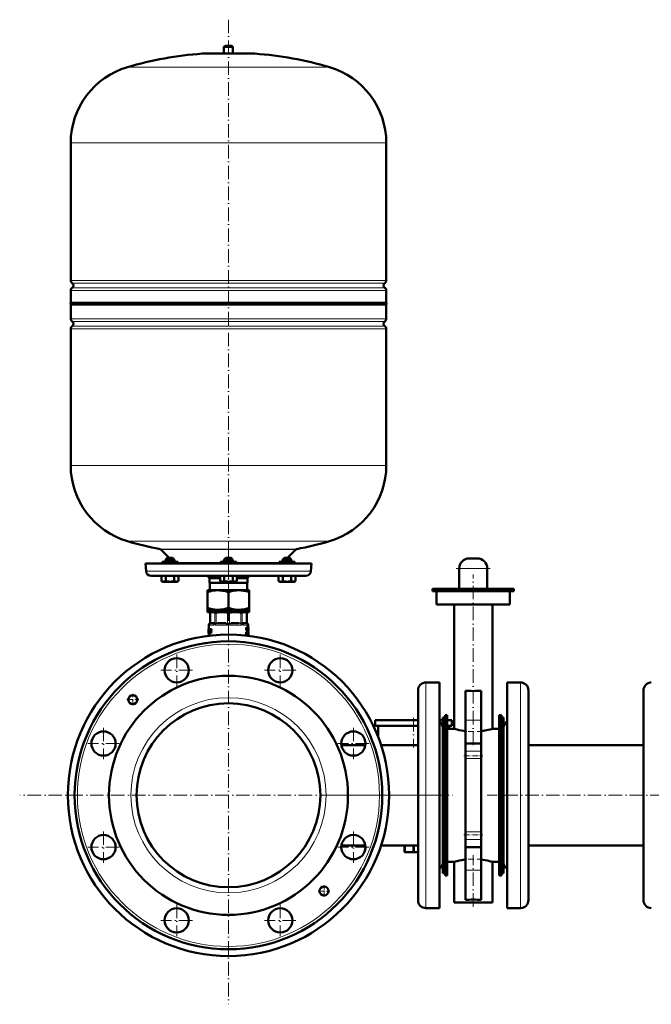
# Model space of a CAD drawing. Extents: x -2065 to 2446, y -1961 to 629.
# Tile 53 of 59: x 1008 to 1569, y -315 to 557. Entities that reach past the tile are written whole.
import ezdxf

# ---------------------------------------------------------------- set-up
doc = ezdxf.new("R2010")
doc.units = 0
doc.linetypes.add('DASHDOT', pattern=[18.5, 12, -3, 0.5, -3])

msp = doc.modelspace()

# ---------------------------------------------------------------- linework, layer by layer
at = {"color": 7, "linetype": 'DASHDOT', "lineweight": 18}
for p, q in [((1193.52, 557.3), (1193.52, 53.01)), ((1193.52, 91.86), (1193.52, 46.07)), ((1395.67, 70.79), (1425.67, 70.79)), ((1410.67, -85.89), (1410.67, 65.4)), ((1193.52, 55.04), (1193.52, -315.46)), ((1147.6, -5.37), (1147.6, -33.32)), ((1239.45, -5.37), (1239.45, -33.32)), ((1161.58, -19.35), (1133.63, -19.35)), ((1253.42, -19.35), (1225.47, -19.35)), ((1357.77, -61.51), (1357.77, -87.97)), ((1082.66, -70.31), (1082.66, -98.26)), ((1304.39, -70.31), (1304.39, -98.26)), ((1096.63, -84.29), (1068.68, -84.29)), ((1318.36, -84.29), (1290.41, -84.29)), ((1378.77, -130.21), (1008.27, -130.21)), ((1284.75, -130.21), (1392.67, -130.21)), ((1598.27, -130.21), (1423.07, -130.21)), ((1082.66, -162.16), (1082.66, -190.11)), ((1304.39, -162.16), (1304.39, -190.11)), ((1096.63, -176.13), (1068.68, -176.13)), ((1318.36, -176.13), (1290.41, -176.13)), ((1410.67, -229.02), (1410.67, -183.33)), ((1147.6, -227.1), (1147.6, -255.05)), ((1239.45, -227.1), (1239.45, -255.05)), ((1161.58, -241.08), (1133.63, -241.08)), ((1253.42, -241.08), (1225.47, -241.08))]:
    msp.add_line(p, q, dxfattribs=at)
at = {"color": 7, "lineweight": 50}
for p, q in [((1190.52, 534.24), (1189.52, 533.24)), ((1189.52, 533.24), (1193.52, 533.24)), ((1189.52, 533.24), (1189.52, 527.24)), ((1190.52, 534.24), (1193.52, 534.24)), ((1193.52, 534.24), (1196.52, 534.24)), ((1193.52, 533.24), (1197.52, 533.24)), ((1196.52, 534.24), (1197.52, 533.24)), ((1197.52, 533.24), (1197.52, 527.24)), ((1170.52, 527.24), (1216.52, 527.24)), ((1189.52, 527.24), (1170.52, 527.24)), ((1216.52, 527.24), (1197.52, 527.24)), ((1053.52, 326.12), (1053.52, 448.08)), ((1333.52, 326.12), (1333.52, 448.08)), ((1053.52, 306.44), (1053.52, 317.36)), ((1333.52, 306.44), (1333.52, 317.36)), ((1053.52, 306.44), (1193.52, 306.44)), ((1193.52, 306.44), (1292.52, 306.44)), ((1292.52, 306.44), (1333.52, 306.44)), ((1333.52, 304.74), (1053.52, 304.74)), ((1053.52, 304.74), (1053.52, 292.12)), ((1333.52, 292.12), (1333.52, 304.74)), ((1053.52, 283.36), (1053.52, 162.24)), ((1333.52, 162.24), (1333.52, 283.36)), ((1133.63, 87.63), (1141.02, 80.24)), ((1246.02, 80.24), (1253.41, 87.63)), ((1139.16, 80.24), (1137.56, 78.64)), ((1139.16, 80.24), (1137.56, 78.64)), ((1145.03, 78.64), (1137.56, 78.64)), ((1137.56, 76.74), (1137.56, 78.64)), ((1143.64, 80.24), (1139.16, 80.24)), ((1143.96, 80.24), (1143.64, 80.24)), ((1143.96, 80.24), (1145.56, 78.64)), ((1145.56, 78.64), (1145.03, 78.64)), ((1145.56, 76.74), (1145.56, 78.64)), ((1191.12, 80.24), (1189.52, 78.64)), ((1190.06, 78.64), (1189.52, 78.64)), ((1189.52, 76.74), (1189.52, 78.64)), ((1197.52, 78.64), (1190.06, 78.64)), ((1191.44, 80.24), (1191.12, 80.24)), ((1195.92, 80.24), (1191.44, 80.24)), ((1195.92, 80.24), (1197.52, 78.64)), ((1197.52, 76.74), (1197.52, 78.64)), ((1243.08, 80.24), (1241.48, 78.64)), ((1245.48, 78.64), (1241.48, 78.64)), ((1241.48, 76.74), (1241.48, 78.64)), ((1245.48, 80.24), (1243.08, 80.24)), ((1247.88, 80.24), (1245.48, 80.24)), ((1249.48, 78.64), (1245.48, 78.64)), ((1247.88, 80.24), (1249.48, 78.64)), ((1247.88, 80.24), (1249.48, 78.64)), ((1249.48, 76.74), (1249.48, 78.64)), ((1249.48, 76.74), (1249.48, 78.64)), ((1414.17, 79.79), (1407.17, 79.79)), ((1119.77, 75.24), (1193.52, 75.24)), ((1119.77, 75.24), (1120.37, 68.35)), ((1135.5, 76.74), (1134.56, 76.74)), ((1134.56, 76.74), (1134.56, 75.74)), ((1148.56, 76.74), (1135.5, 76.74)), ((1148.56, 76.74), (1148.56, 75.74)), ((1193.52, 76.74), (1186.52, 76.74)), ((1186.52, 76.74), (1186.52, 75.74)), ((1200.52, 76.74), (1193.52, 76.74)), ((1193.52, 75.24), (1267.28, 75.24)), ((1200.52, 76.74), (1200.52, 75.74)), ((1251.55, 76.74), (1238.48, 76.74)), ((1238.48, 76.74), (1238.48, 75.74)), ((1252.48, 76.74), (1251.55, 76.74)), ((1252.48, 76.74), (1252.48, 75.74)), ((1252.48, 75.74), (1252.48, 76.74)), ((1266.67, 68.35), (1267.28, 75.24)), ((1398.17, 52.79), (1398.17, 70.79)), ((1423.17, 52.79), (1423.17, 70.79)), ((1124.86, 64.24), (1193.52, 64.24)), ((1134.06, 64.24), (1134.06, 59.7)), ((1137.81, 64.24), (1137.81, 59.7)), ((1145.32, 64.24), (1145.32, 59.7)), ((1149.07, 64.24), (1149.07, 59.71)), ((1149.07, 64.24), (1149.07, 59.71)), ((1176.77, 62.24), (1186.01, 62.24)), ((1176.77, 58.24), (1176.77, 62.24)), ((1186.01, 64.24), (1186.01, 59.71)), ((1189.77, 64.24), (1189.77, 59.7)), ((1193.52, 64.24), (1262.19, 64.24)), ((1197.27, 64.24), (1197.27, 59.7)), ((1201.02, 64.24), (1201.02, 59.7)), ((1201.02, 62.24), (1210.27, 62.24)), ((1210.27, 62.24), (1210.27, 58.24)), ((1237.97, 64.24), (1237.97, 59.71)), ((1241.72, 64.24), (1241.72, 59.71)), ((1249.23, 64.24), (1249.23, 59.7)), ((1252.98, 64.24), (1252.98, 59.7)), ((1252.99, 64.24), (1252.99, 59.7)), ((1135.39, 58.94), (1134.06, 59.7)), ((1135.39, 58.94), (1146.91, 58.94)), ((1146.91, 58.94), (1147.74, 58.94)), ((1147.74, 58.94), (1149.07, 59.71)), ((1176.77, 58.24), (1210.27, 58.24)), ((1176.77, 58.24), (1176.9, 58.02)), ((1176.9, 58.02), (1210.15, 58.02)), ((1176.9, 58.02), (1176.9, 51.54)), ((1187.35, 58.94), (1186.02, 59.71)), ((1187.35, 58.94), (1188.18, 58.94)), ((1188.18, 58.94), (1199.7, 58.94)), ((1199.7, 58.94), (1201.02, 59.7)), ((1210.15, 58.02), (1210.27, 58.24)), ((1210.15, 51.54), (1210.15, 58.02)), ((1239.31, 58.94), (1237.97, 59.71)), ((1239.31, 58.94), (1239.52, 58.94)), ((1239.52, 58.94), (1245.48, 58.94)), ((1245.48, 58.94), (1251.66, 58.94)), ((1251.66, 58.94), (1252.98, 59.7)), ((1374.67, 52.79), (1410.67, 52.79)), ((1374.67, 50.79), (1374.67, 52.79)), ((1410.67, 52.79), (1446.67, 52.79)), ((1446.67, 50.79), (1446.67, 52.79)), ((1175.02, 51.54), (1175.02, 49.89)), ((1175.02, 51.54), (1184.27, 51.54)), ((1175.02, 35.89), (1175.02, 49.89)), ((1184.27, 51.54), (1193.52, 51.54)), ((1193.52, 51.54), (1202.77, 51.54)), ((1193.52, 35.89), (1193.52, 49.89)), ((1202.77, 51.54), (1212.02, 51.54)), ((1212.02, 49.89), (1212.02, 51.54)), ((1212.02, 49.89), (1212.02, 35.89)), ((1410.67, 50.79), (1374.67, 50.79)), ((1378.17, 38.79), (1378.17, 50.79)), ((1446.67, 50.79), (1410.67, 50.79)), ((1443.17, 38.79), (1443.17, 50.79)), ((1175.02, 35.89), (1175.02, 34.24)), ((1212.02, 34.24), (1212.02, 35.89)), ((1410.67, 38.79), (1378.17, 38.79)), ((1393.67, -71.21), (1393.67, 38.79)), ((1443.17, 38.79), (1410.67, 38.79)), ((1427.67, -71.21), (1427.67, 38.79)), ((1175.02, 34.24), (1184.27, 34.24)), ((1175.02, 34.24), (1175.02, 32.24)), ((1175.02, 32.24), (1193.52, 32.24)), ((1178.22, 32.24), (1177.13, 31.61)), ((1177.28, 31.68), (1177.13, 31.61)), ((1177.13, 22.38), (1177.13, 31.61)), ((1184.27, 34.24), (1193.52, 34.24)), ((1193.52, 34.24), (1202.77, 34.24)), ((1193.52, 32.24), (1212.02, 32.24)), ((1202.77, 34.24), (1212.02, 34.24)), ((1208.82, 32.24), (1209.92, 31.61)), ((1209.92, 31.61), (1209.77, 31.68)), ((1209.92, 22.38), (1209.92, 31.61)), ((1212.02, 34.24), (1212.02, 32.24)), ((1176.02, 20.79), (1176.02, 17.08)), ((1180.72, 22.24), (1177.68, 22.24)), ((1191.26, 22.24), (1183.92, 22.24)), ((1203.12, 22.24), (1195.79, 22.24)), ((1209.36, 22.24), (1206.32, 22.24)), ((1209.64, 18.63), (1209.31, 18.63)), ((1209.31, 16.05), (1209.31, 18.63)), ((1209.64, 18.63), (1209.97, 18.63)), ((1209.64, 16.05), (1209.64, 18.63)), ((1209.84, 18.15), (1209.85, 18.15)), ((1209.88, 17.79), (1209.85, 17.79)), ((1209.85, 17.48), (1209.85, 16.05)), ((1210.03, 18.17), (1210.08, 18.63)), ((1210.4, 18.63), (1210.08, 18.63)), ((1210.4, 18.63), (1210.63, 18.63)), ((1210.47, 17.59), (1210.43, 17.59)), ((1210.47, 18.15), (1210.48, 18.15)), ((1210.47, 16.05), (1210.47, 17.59)), ((1210.63, 18.63), (1210.63, 16.05)), ((1210.63, 18.4), (1210.65, 18.63)), ((1210.65, 18.63), (1210.96, 18.63)), ((1210.96, 18.63), (1211.08, 18.63)), ((1210.96, 17.07), (1211.01, 17.94)), ((1211.03, 17.94), (1211.01, 17.94)), ((1211.02, 20.79), (1211.02, 18.63)), ((1211.02, 18.17), (1211.02, 18.17)), ((1211.03, 17.94), (1211.07, 17.07)), ((1211.25, 18.63), (1211.08, 18.63)), ((1211.25, 18.63), (1211.31, 18.63)), ((1211.25, 16.05), (1211.25, 18.63)), ((1211.29, 16.52), (1211.29, 18.16)), ((1211.29, 18.16), (1211.31, 18.16)), ((1211.32, 17.95), (1211.29, 17.95)), ((1211.31, 18.63), (1211.32, 18.49)), ((1211.32, 18.49), (1211.32, 17.42)), ((1211.32, 17.95), (1211.32, 17.42)), ((1175.72, 17.08), (1175.73, 17.08)), ((1175.72, 17.08), (1175.72, 13.75)), ((1175.74, 13.84), (1175.72, 13.84)), ((1175.72, 13.75), (1175.72, 13.84)), ((1175.72, 13.62), (1175.72, 13.75)), ((1175.76, 13.62), (1175.72, 13.62)), ((1175.82, 17.08), (1175.73, 17.08)), ((1175.74, 16.75), (1175.73, 17.08)), ((1175.79, 16.75), (1175.74, 16.75)), ((1175.76, 13.62), (1175.82, 13.62)), ((1175.82, 17.08), (1176.36, 17.08)), ((1175.92, 13.62), (1175.82, 13.62)), ((1175.88, 13.84), (1175.85, 13.84)), ((1175.89, 14.1), (1175.88, 13.96)), ((1176.19, 16.18), (1175.92, 16.18)), ((1175.92, 14.31), (1176.05, 14.31)), ((1175.92, 13.62), (1176.17, 13.62)), ((1175.96, 16.39), (1176.15, 16.39)), ((1176.02, 13.62), (1176.02, 11.21)), ((1176.09, 14.38), (1176.05, 14.31)), ((1176.19, 16.16), (1176.11, 14.54)), ((1176.15, 16.39), (1176.19, 16.33)), ((1176.17, 13.62), (1176.24, 13.68)), ((1176.48, 13.62), (1176.17, 13.62)), ((1176.55, 13.68), (1176.24, 13.68)), ((1176.62, 13.83), (1176.31, 13.83)), ((1176.67, 17.08), (1176.36, 17.08)), ((1176.43, 17.03), (1176.36, 17.08)), ((1176.61, 14.05), (1176.36, 14.05)), ((1176.61, 14.32), (1176.39, 14.32)), ((1176.74, 17.03), (1176.43, 17.03)), ((1176.48, 13.62), (1176.55, 13.68)), ((1176.8, 16.88), (1176.49, 16.88)), ((1176.79, 16.66), (1176.52, 16.66)), ((1176.75, 16.39), (1176.52, 16.39)), ((1176.62, 13.83), (1176.63, 13.87)), ((1176.74, 17.03), (1176.67, 17.08)), ((1176.7, 13.68), (1176.78, 13.62)), ((1176.78, 13.62), (1177.83, 13.62)), ((1177.01, 14.54), (1177.05, 15.01)), ((1177.33, 14.54), (1177.01, 14.54)), ((1177.34, 14.38), (1177.02, 14.38)), ((1177.07, 14.31), (1177.02, 14.38)), ((1177.04, 17.08), (1178.07, 17.08)), ((1177.04, 15.01), (1177.13, 16.16)), ((1177.07, 14.31), (1177.84, 14.31)), ((1177.46, 16.16), (1177.13, 16.16)), ((1177.16, 15.48), (1177.15, 15.34)), ((1177.5, 16.33), (1177.17, 16.33)), ((1177.24, 16.39), (1178.06, 16.39)), ((1177.25, 15.01), (1177.94, 15.01)), ((1177.26, 15.7), (1177.96, 15.7)), ((1177.33, 14.54), (1177.37, 15.01)), ((1177.4, 14.31), (1177.34, 14.38)), ((1177.42, 15.7), (1177.46, 16.16)), ((1177.5, 16.33), (1177.57, 16.39)), ((1178.17, 13.62), (1177.83, 13.62)), ((1178.18, 14.31), (1177.84, 14.31)), ((1177.93, 13.84), (1177.94, 13.98)), ((1178.27, 13.84), (1177.93, 13.84)), ((1178.29, 15.01), (1177.94, 15.01)), ((1178.28, 13.98), (1177.94, 13.98)), ((1178.3, 15.7), (1177.96, 15.7)), ((1178.04, 15.22), (1178.06, 15.36)), ((1178.39, 15.22), (1178.04, 15.22)), ((1178.41, 16.39), (1178.06, 16.39)), ((1178.4, 15.36), (1178.06, 15.36)), ((1178.42, 17.08), (1178.07, 17.08)), ((1178.16, 16.61), (1178.18, 16.75)), ((1178.51, 16.61), (1178.16, 16.61)), ((1178.53, 16.75), (1178.18, 16.75)), ((1178.27, 13.84), (1178.28, 13.98)), ((1178.39, 15.22), (1178.4, 15.36)), ((1178.51, 16.61), (1178.53, 16.75)), ((1209.64, 16.05), (1209.31, 16.05)), ((1209.64, 14.64), (1209.31, 14.64)), ((1209.31, 12.06), (1209.31, 14.64)), ((1209.64, 12.06), (1209.31, 12.06)), ((1209.64, 16.05), (1209.85, 16.05)), ((1209.64, 14.64), (1210, 14.64)), ((1209.64, 12.06), (1209.64, 14.64)), ((1209.64, 12.06), (1209.87, 12.06)), ((1210.1, 16.05), (1209.85, 16.05)), ((1209.87, 13.48), (1209.87, 14.21)), ((1209.87, 14.21), (1209.97, 14.21)), ((1210.12, 13.87), (1209.87, 13.87)), ((1210.07, 13.59), (1209.87, 13.59)), ((1209.87, 13.48), (1209.97, 13.48)), ((1209.87, 13.05), (1209.87, 12.06)), ((1209.87, 13.05), (1209.93, 13.05)), ((1209.97, 13.03), (1209.87, 13.03)), ((1210, 12.97), (1209.87, 12.97)), ((1210.03, 12.86), (1209.87, 12.86)), ((1209.88, 12.06), (1209.87, 12.11)), ((1210.2, 12.06), (1209.88, 12.06)), ((1210.06, 12.73), (1210.03, 12.86)), ((1210.2, 12.06), (1210.06, 12.73)), ((1210.1, 16.05), (1210.26, 16.05)), ((1210.13, 13.23), (1210.13, 13.22)), ((1210.23, 17.1), (1210.16, 17.1)), ((1210.19, 16.73), (1210.19, 16.73)), ((1210.2, 13.07), (1210.23, 12.95)), ((1210.2, 12.06), (1210.41, 12.06)), ((1210.23, 12.95), (1210.26, 12.83)), ((1210.47, 16.05), (1210.26, 16.05)), ((1210.69, 14.64), (1210.38, 14.64)), ((1210.38, 13.15), (1210.38, 14.64)), ((1210.69, 13.15), (1210.38, 13.15)), ((1210.47, 16.05), (1210.63, 16.05)), ((1210.63, 16.05), (1210.75, 16.05)), ((1210.93, 12.02), (1210.63, 12.02)), ((1210.69, 14.64), (1210.83, 14.64)), ((1210.69, 13.15), (1210.69, 14.64)), ((1210.75, 16.05), (1210.9, 16.05)), ((1211.03, 14.64), (1210.83, 14.64)), ((1210.83, 14.64), (1210.83, 13.14)), ((1211.03, 13.12), (1210.83, 13.12)), ((1210.93, 16.62), (1210.89, 16.05)), ((1210.89, 16.05), (1211.12, 16.05)), ((1210.93, 16.62), (1211.1, 16.62)), ((1210.96, 17.07), (1211.07, 17.07)), ((1211.29, 14.65), (1210.99, 14.65)), ((1210.99, 14.64), (1210.99, 14.65)), ((1211.3, 12.02), (1210.99, 12.02)), ((1211.27, 12.05), (1211, 12.05)), ((1211.31, 14.69), (1211.01, 14.69)), ((1211.02, 16.05), (1211.02, 14.69)), ((1211.23, 14.69), (1211.02, 14.69)), ((1211.02, 12.02), (1211.02, 11.21)), ((1211.03, 14.64), (1211.12, 14.64)), ((1211.03, 13.12), (1211.03, 14.64)), ((1211.24, 12.16), (1211.05, 12.16)), ((1211.12, 16.05), (1211.1, 16.62)), ((1211.24, 12.74), (1211.11, 12.74)), ((1211.12, 16.05), (1211.2, 16.05)), ((1211.12, 14.64), (1211.12, 13.18)), ((1211.27, 14.51), (1211.12, 14.51)), ((1211.25, 14.27), (1211.12, 14.27)), ((1211.24, 13.92), (1211.12, 13.92)), ((1211.25, 13.48), (1211.12, 13.48)), ((1211.29, 13.17), (1211.12, 13.17)), ((1211.3, 13.08), (1211.12, 13.08)), ((1211.31, 12.98), (1211.12, 12.98)), ((1211.31, 12.87), (1211.12, 12.87)), ((1211.25, 16.05), (1211.2, 16.05)), ((1211.24, 12.16), (1211.24, 12.74)), ((1211.31, 12.74), (1211.24, 12.74)), ((1211.25, 16.05), (1211.31, 16.05)), ((1211.31, 12.63), (1211.25, 12.63)), ((1211.31, 12.55), (1211.27, 12.55)), ((1211.3, 12.5), (1211.28, 12.5)), ((1211.32, 17.37), (1211.29, 17.37)), ((1211.32, 16.75), (1211.29, 16.75)), ((1211.29, 16.52), (1211.31, 16.52)), ((1211.3, 14.21), (1211.29, 14.16)), ((1211.29, 14.16), (1211.29, 14.08)), ((1211.32, 14.13), (1211.29, 14.13)), ((1211.29, 14.08), (1211.29, 13.97)), ((1211.32, 14.05), (1211.29, 14.05)), ((1211.29, 13.97), (1211.29, 13.85)), ((1211.3, 13.92), (1211.29, 13.92)), ((1211.29, 13.85), (1211.3, 13.76)), ((1211.29, 13.76), (1211.3, 13.67)), ((1211.3, 13.08), (1211.29, 13.17)), ((1211.31, 12.06), (1211.29, 12.02)), ((1211.31, 14.22), (1211.3, 14.22)), ((1211.32, 14.19), (1211.3, 14.19)), ((1211.3, 13.92), (1211.3, 14.05)), ((1211.3, 13.69), (1211.3, 13.92)), ((1211.3, 13.67), (1211.31, 13.58)), ((1211.31, 12.98), (1211.3, 13.08)), ((1211.3, 12.5), (1211.31, 12.55)), ((1211.32, 14.19), (1211.31, 14.22)), ((1211.31, 13.58), (1211.32, 13.44)), ((1211.31, 12.87), (1211.31, 12.98)), ((1211.31, 12.74), (1211.31, 12.87)), ((1211.31, 12.63), (1211.31, 12.74)), ((1211.31, 12.55), (1211.31, 12.63)), ((1211.32, 17.42), (1211.32, 17.37)), ((1211.32, 17.37), (1211.32, 17.3)), ((1211.32, 17.3), (1211.32, 16.75)), ((1211.32, 17.3), (1211.32, 16.23)), ((1211.32, 14.67), (1211.32, 14.59)), ((1211.32, 14.59), (1211.32, 14.05)), ((1211.32, 14.13), (1211.32, 14.19)), ((1211.32, 14.05), (1211.32, 14.13)), ((1211.32, 13.44), (1211.32, 13.27)), ((1211.32, 13.27), (1211.32, 13.06)), ((1211.32, 13.06), (1211.32, 12.79)), ((1211.32, 12.79), (1211.32, 12.43)), ((1211.32, 12.43), (1211.32, 12.19)), ((1380.67, -30.21), (1368.67, -30.21)), ((1380.67, -30.21), (1380.67, -217.97)), ((1440.67, -178.15), (1440.67, -30.21)), ((1440.67, -30.21), (1452.67, -30.21)), ((1361.67, -37.21), (1361.67, -211.83)), ((1403.67, -37.5), (1403.67, -63.74)), ((1417.67, -37.5), (1417.67, -63.74)), ((1459.67, -174.8), (1459.67, -37.21)), ((1561.67, -37.21), (1561.67, -85.63)), ((1385.67, -59.21), (1387.67, -59.21)), ((1385.67, -201.21), (1385.67, -59.21)), ((1387.67, -201.21), (1387.67, -59.21)), ((1433.67, -59.21), (1435.67, -59.21)), ((1433.67, -201.21), (1433.67, -59.21)), ((1435.67, -201.21), (1435.67, -59.21)), ((1323.77, -63.71), (1357.77, -63.71)), ((1323.77, -63.71), (1323.77, -68.71)), ((1323.77, -68.71), (1357.77, -68.71)), ((1326.27, -68.71), (1326.27, -78.41)), ((1357.77, -63.71), (1361.67, -63.71)), ((1357.77, -68.71), (1361.67, -68.71)), ((1380.7, -63.71), (1383.67, -63.71)), ((1383.38, -68.71), (1383.67, -68.71)), ((1383.67, -163.29), (1383.67, -61.21)), ((1383.67, -61.21), (1385.67, -61.21)), ((1387.67, -63.71), (1391.77, -63.71)), ((1387.67, -68.71), (1391.77, -68.71)), ((1389.27, -68.71), (1389.27, -71.21)), ((1391.77, -63.71), (1391.77, -68.71)), ((1403.67, -63.74), (1403.67, -84.37)), ((1417.67, -63.74), (1417.67, -84.37)), ((1435.67, -61.21), (1435.67, -97.13)), ((1437.67, -61.21), (1435.67, -61.21)), ((1437.67, -61.21), (1437.67, -97.13)), ((1387.67, -189.21), (1387.67, -71.21)), ((1393.67, -71.21), (1387.67, -71.21)), ((1433.67, -71.21), (1427.67, -71.21)), ((1437.67, -158.74), (1437.67, -70.71)), ((1315.04, -85.76), (1293.74, -85.76)), ((1361.67, -85.76), (1328.91, -85.76)), ((1417.67, -84.37), (1403.67, -84.37)), ((1403.67, -91.07), (1403.67, -84.37)), ((1417.67, -91.07), (1417.67, -84.37)), ((1459.67, -85.76), (1561.67, -85.76)), ((1561.67, -85.63), (1561.67, -223.21)), ((1403.67, -97.72), (1403.67, -91.07)), ((1417.67, -97.72), (1417.67, -91.07)), ((1403.67, -162.7), (1403.67, -97.72)), ((1417.67, -162.7), (1417.67, -97.72)), ((1435.67, -97.13), (1435.67, -199.21)), ((1437.67, -97.13), (1437.67, -199.21)), ((1383.67, -199.21), (1383.67, -163.29)), ((1403.67, -169.36), (1403.67, -162.7)), ((1417.67, -169.36), (1417.67, -162.7)), ((1437.67, -189.71), (1437.67, -158.74)), ((1403.67, -176.05), (1403.67, -169.36)), ((1417.67, -176.05), (1417.67, -169.36)), ((1315.04, -174.66), (1293.74, -174.66)), ((1361.67, -174.66), (1328.91, -174.66)), ((1349.77, -174.66), (1349.77, -179.71)), ((1349.77, -179.71), (1350.02, -179.71)), ((1349.77, -180.71), (1349.77, -179.71)), ((1349.77, -180.71), (1351.23, -180.71)), ((1350.02, -174.66), (1350.02, -179.71)), ((1356.32, -180.71), (1351.23, -180.71)), ((1356.32, -180.71), (1359.23, -180.71)), ((1357.53, -174.66), (1357.53, -179.71)), ((1357.53, -179.71), (1358.02, -179.71)), ((1358.02, -174.66), (1358.02, -179.71)), ((1361.67, -180.71), (1359.23, -180.71)), ((1417.67, -176.05), (1403.67, -176.05)), ((1403.67, -176.05), (1403.67, -196.68)), ((1417.67, -176.05), (1417.67, -196.68)), ((1440.67, -230.21), (1440.67, -178.15)), ((1459.67, -174.66), (1561.67, -174.66)), ((1459.67, -223.21), (1459.67, -174.8)), ((1387.67, -189.21), (1393.67, -189.21)), ((1393.67, -225.21), (1393.67, -189.21)), ((1427.67, -189.21), (1433.67, -189.21)), ((1427.67, -225.21), (1427.67, -189.21)), ((1383.67, -199.21), (1385.67, -199.21)), ((1403.67, -196.68), (1403.67, -222.93)), ((1417.67, -196.68), (1417.67, -222.93)), ((1437.67, -199.21), (1435.67, -199.21)), ((1385.67, -201.21), (1387.67, -201.21)), ((1433.67, -201.21), (1435.67, -201.21)), ((1361.67, -211.83), (1361.67, -223.21)), ((1380.67, -217.97), (1380.67, -230.21)), ((1410.67, -225.21), (1393.67, -225.21)), ((1427.67, -225.21), (1410.67, -225.21)), ((1380.67, -230.21), (1368.67, -230.21)), ((1440.67, -230.21), (1452.67, -230.21))]:
    msp.add_line(p, q, dxfattribs=at)
at = {"color": 7, "linetype": 'DASHDOT', "lineweight": 18, "ltscale": 0.210416}
msp.add_line((1193.52, 534.94), (1193.52, 526.52), dxfattribs=at)
at = {"color": 7, "lineweight": 18}
for p, q in [((1193.52, 527.22), (1170.16, 527.22)), ((1216.89, 527.22), (1193.52, 527.22)), ((1193.52, 515.28), (1103.92, 515.28)), ((1283.12, 515.28), (1193.52, 515.28)), ((1193.52, 448.08), (1053.52, 448.08)), ((1333.52, 448.08), (1193.52, 448.08)), ((1053.52, 326.12), (1193.52, 326.12)), ((1193.52, 323.84), (1054.77, 323.84)), ((1193.52, 326.12), (1333.52, 326.12)), ((1332.28, 323.84), (1193.52, 323.84)), ((1193.52, 317.36), (1053.52, 317.36)), ((1054.77, 319.63), (1193.52, 319.63)), ((1193.52, 319.63), (1332.28, 319.63)), ((1333.52, 317.36), (1193.52, 317.36)), ((1053.52, 292.12), (1333.52, 292.12)), ((1054.77, 289.84), (1332.28, 289.84)), ((1333.52, 283.36), (1053.52, 283.36)), ((1054.77, 285.63), (1332.28, 285.63)), ((1053.52, 162.24), (1333.52, 162.24)), ((1103.92, 95.04), (1193.52, 95.04)), ((1132.86, 88.04), (1193.52, 88.04)), ((1133.63, 87.63), (1253.41, 87.63)), ((1193.52, 95.04), (1283.12, 95.04)), ((1193.52, 88.04), (1254.19, 88.04)), ((1135.5, 75.74), (1134.56, 75.74)), ((1148.56, 75.74), (1135.5, 75.74)), ((1148.56, 76.03), (1186.52, 76.03)), ((1193.52, 75.74), (1186.52, 75.74)), ((1200.52, 75.74), (1193.52, 75.74)), ((1200.52, 76.03), (1238.48, 76.03)), ((1251.55, 75.74), (1238.48, 75.74)), ((1252.48, 75.74), (1251.55, 75.74)), ((1423.17, 70.79), (1398.17, 70.79)), ((1120.37, 68.35), (1193.52, 68.35)), ((1193.52, 68.35), (1266.67, 68.35)), ((1177.28, 31.68), (1177.28, 22.4)), ((1181.5, 22.4), (1181.5, 31.68)), ((1182.58, 31.68), (1182.58, 22.4)), ((1192.76, 22.4), (1192.76, 31.68)), ((1194.29, 31.68), (1194.29, 22.4)), ((1204.47, 22.4), (1204.47, 31.68)), ((1205.55, 31.68), (1205.55, 22.4)), ((1209.77, 22.4), (1209.77, 31.68)), ((1176.04, 20.76), (1176.02, 20.79)), ((1176.1, 20.74), (1180.02, 20.74)), ((1177.13, 22.2), (1177, 22.2)), ((1177.13, 22.38), (1177.26, 22.39)), ((1177.15, 22.2), (1177.13, 22.2)), ((1177.41, 22.23), (1177.15, 22.2)), ((1177.26, 22.39), (1177.28, 22.4)), ((1177.28, 22.4), (1177.57, 22.43)), ((1177.87, 22.44), (1180.91, 22.44)), ((1181.67, 20.76), (1180.65, 20.76)), ((1181.36, 22.2), (1181.04, 22.23)), ((1181.2, 22.43), (1181.5, 22.4)), ((1181.38, 22.2), (1181.36, 22.2)), ((1181.5, 22.4), (1181.52, 22.39)), ((1182.39, 20.74), (1191.85, 20.74)), ((1182.53, 22.2), (1182.47, 22.2)), ((1182.53, 22.39), (1182.58, 22.4)), ((1183.23, 22.23), (1182.53, 22.2)), ((1182.58, 22.4), (1183.29, 22.43)), ((1184, 22.44), (1191.33, 22.44)), ((1192.69, 22.2), (1191.97, 22.23)), ((1192.05, 22.43), (1192.76, 22.4)), ((1192.75, 22.2), (1192.69, 22.2)), ((1192.76, 22.4), (1192.81, 22.39)), ((1194.24, 22.39), (1194.29, 22.4)), ((1194.29, 22.4), (1195, 22.43)), ((1194.35, 22.2), (1194.29, 22.2)), ((1195.07, 22.23), (1194.35, 22.2)), ((1195.2, 20.74), (1204.66, 20.74)), ((1195.71, 22.44), (1203.04, 22.44)), ((1203.76, 22.43), (1204.47, 22.4)), ((1204.52, 22.2), (1203.82, 22.23)), ((1204.47, 22.4), (1204.52, 22.39)), ((1204.57, 22.2), (1204.52, 22.2)), ((1206.4, 20.76), (1205.38, 20.76)), ((1205.53, 22.39), (1205.55, 22.4)), ((1205.55, 22.4), (1205.84, 22.43)), ((1205.69, 22.2), (1205.66, 22.2)), ((1206.01, 22.23), (1205.69, 22.2)), ((1206.14, 22.44), (1209.18, 22.44)), ((1207.02, 20.74), (1210.94, 20.74)), ((1209.47, 22.43), (1209.77, 22.4)), ((1209.9, 22.2), (1209.63, 22.23)), ((1209.77, 22.4), (1209.79, 22.39)), ((1209.79, 22.39), (1209.92, 22.38)), ((1209.92, 22.2), (1209.9, 22.2)), ((1210.05, 22.2), (1209.92, 22.2)), ((1211.02, 20.79), (1211.01, 20.76)), ((1210.06, 12.73), (1209.87, 12.73)), ((1368.67, -30.21), (1368.67, -217.97)), ((1452.67, -178.15), (1452.67, -30.21)), ((1417.67, -63.74), (1403.67, -63.74)), ((1417.67, -91.07), (1403.67, -91.07)), ((1417.67, -97.72), (1403.67, -97.72)), ((1417.67, -162.7), (1403.67, -162.7)), ((1417.67, -169.36), (1403.67, -169.36)), ((1452.67, -230.21), (1452.67, -178.15)), ((1417.67, -196.68), (1403.67, -196.68)), ((1368.67, -217.97), (1368.67, -230.21))]:
    msp.add_line(p, q, dxfattribs=at)
at = {"color": 7, "linetype": 'DASHDOT', "lineweight": 18, "ltscale": 0.150014}
for p, q in [((1141.56, 80.74), (1141.56, 74.74)), ((1245.48, 80.74), (1245.48, 74.74))]:
    msp.add_line(p, q, dxfattribs=at)
at = {"color": 7, "linetype": 'DASHDOT', "lineweight": 18, "ltscale": 0.023112}
msp.add_line((1141.56, 58.86), (1141.56, 59.79), dxfattribs=at)
at = {"color": 7, "linetype": 'DASHDOT', "lineweight": 18, "ltscale": 0.023199}
msp.add_line((1245.48, 58.86), (1245.48, 59.79), dxfattribs=at)
at = {"color": 7, "linetype": 'DASHDOT', "lineweight": 18, "ltscale": 0.109586}
msp.add_line((1193.52, 31.87), (1193.52, 36.26), dxfattribs=at)
at = {"color": 7, "linetype": 'DASHDOT', "lineweight": 18, "ltscale": 0.287727}
msp.add_line((1193.52, 21.76), (1193.52, 10.25), dxfattribs=at)
at = {"color": 7, "linetype": 'DASHDOT', "lineweight": 18, "ltscale": 0.26}
for p, q in [((1108.67, -40.16), (1108.67, -50.56)), ((1278.38, -209.86), (1278.38, -220.26))]:
    msp.add_line(p, q, dxfattribs=at)
at = {"color": 7, "linetype": 'DASHDOT', "lineweight": 18, "ltscale": 0.259998}
msp.add_line((1113.87, -45.36), (1103.47, -45.36), dxfattribs=at)
at = {"color": 7, "linetype": 'DASHDOT', "lineweight": 18, "ltscale": 0.420013}
for p, q in [((1419.07, -73.64), (1402.27, -73.64)), ((1419.07, -186.78), (1402.27, -186.78))]:
    msp.add_line(p, q, dxfattribs=at)
at = {"color": 7, "linetype": 'DASHDOT', "lineweight": 18, "ltscale": 0.420001}
for p, q in [((1402.27, -95.16), (1419.07, -95.16)), ((1402.27, -165.26), (1419.07, -165.26))]:
    msp.add_line(p, q, dxfattribs=at)
at = {"color": 7, "linetype": 'DASHDOT', "lineweight": 18, "ltscale": 0.181512}
msp.add_line((1357.77, -181.32), (1357.77, -174.06), dxfattribs=at)
at = {"color": 7, "linetype": 'DASHDOT', "lineweight": 18, "ltscale": 0.260001}
msp.add_line((1283.58, -215.06), (1273.18, -215.06), dxfattribs=at)
at = {"color": 7, "lineweight": 50}
for points in [[(1134.06, 59.7), (1134.54, 59.46), (1135, 59.27), (1135.43, 59.17), (1135.85, 59.12), (1136.47, 59.17), (1137.12, 59.36), (1137.81, 59.7)], [(1137.81, 59.7), (1138.77, 59.45), (1139.7, 59.27), (1140.55, 59.17), (1141.38, 59.12), (1142.64, 59.17), (1143.93, 59.36), (1145.32, 59.7)], [(1145.32, 59.71), (1145.8, 59.46), (1146.27, 59.28), (1146.69, 59.17), (1147.11, 59.13), (1147.74, 59.18), (1148.38, 59.37), (1149.03, 59.68)], [(1145.32, 59.7), (1145.8, 59.46), (1146.26, 59.28), (1146.69, 59.17), (1147.19, 59.13)], [(1147.19, 59.13), (1147.78, 59.19), (1148.38, 59.37), (1149.07, 59.71)], [(1186.01, 59.71), (1186.49, 59.46), (1186.96, 59.28), (1187.38, 59.17), (1187.89, 59.13)], [(1187.89, 59.13), (1188.48, 59.19), (1189.07, 59.36), (1189.77, 59.7)], [(1189.77, 59.7), (1190.73, 59.46), (1191.66, 59.27), (1192.5, 59.17), (1193.34, 59.12), (1194.6, 59.17), (1195.88, 59.36), (1197.27, 59.7)], [(1197.27, 59.7), (1197.75, 59.45), (1198.22, 59.27), (1198.64, 59.17), (1199.06, 59.12), (1199.69, 59.17), (1200.33, 59.36), (1201.02, 59.7)], [(1238.98, 59.26), (1239.6, 59.14), (1240.23, 59.15), (1240.59, 59.23), (1240.96, 59.34), (1241.72, 59.71)], [(1241.72, 59.71), (1242.68, 59.46), (1243.62, 59.28), (1244.46, 59.17), (1245.48, 59.13)], [(1245.48, 59.13), (1246.65, 59.19), (1247.84, 59.36), (1249.23, 59.7)], [(1249.23, 59.7), (1249.71, 59.46), (1250.17, 59.27), (1250.6, 59.17), (1251.02, 59.12), (1251.64, 59.17), (1252.29, 59.36), (1252.98, 59.7)], [(1175.02, 49.89), (1176.95, 50.48), (1178.87, 50.95), (1180.32, 51.22), (1181.76, 51.41), (1183.2, 51.51), (1184.27, 51.54)], [(1184.27, 51.54), (1185.88, 51.48), (1187.5, 51.32), (1188.56, 51.16), (1189.63, 50.96), (1191.78, 50.43), (1193.52, 49.89)], [(1193.52, 49.89), (1195.45, 50.48), (1197.37, 50.95), (1198.82, 51.22), (1200.26, 51.41), (1201.7, 51.51), (1202.77, 51.54)], [(1202.77, 51.54), (1204.38, 51.48), (1206, 51.32), (1207.06, 51.16), (1208.13, 50.96), (1210.28, 50.43), (1212.02, 49.89)], [(1184.27, 34.24), (1182.66, 34.29), (1181.05, 34.45), (1179.99, 34.61), (1178.92, 34.82), (1176.77, 35.35), (1175.02, 35.89)], [(1193.52, 35.89), (1191.6, 35.3), (1189.68, 34.83), (1188.23, 34.56), (1186.78, 34.37), (1185.34, 34.26), (1184.27, 34.24)], [(1202.77, 34.24), (1201.16, 34.29), (1199.55, 34.45), (1198.49, 34.61), (1197.42, 34.82), (1195.27, 35.35), (1193.52, 35.89)], [(1212.02, 35.89), (1210.1, 35.3), (1208.18, 34.83), (1206.73, 34.56), (1205.28, 34.37), (1203.84, 34.26), (1202.77, 34.24)], [(1179.39, 32.24), (1178.71, 32.18), (1178.01, 32), (1177.28, 31.68)], [(1181.5, 31.68), (1180.76, 32), (1180.07, 32.18), (1179.39, 32.24)], [(1182.58, 31.68), (1182.04, 31.61), (1181.64, 31.63), (1181.5, 31.68)], [(1187.67, 32.24), (1185.95, 32.17), (1184.18, 31.97), (1182.58, 31.68)], [(1192.76, 31.68), (1190.99, 32), (1189.31, 32.18), (1187.67, 32.24)], [(1199.38, 32.24), (1197.66, 32.17), (1195.89, 31.97), (1194.29, 31.68)], [(1204.47, 31.68), (1202.7, 32), (1201.02, 32.18), (1199.38, 32.24)], [(1205.55, 31.68), (1205.41, 31.63), (1205.22, 31.61), (1204.75, 31.63), (1204.47, 31.68)], [(1207.66, 32.24), (1206.95, 32.17), (1206.21, 31.97), (1205.55, 31.68)], [(1209.77, 31.68), (1209.03, 32), (1208.34, 32.18), (1207.66, 32.24)], [(1211.31, 18.16), (1211.31, 18.15), (1211.31, 18.15), (1211.32, 18.12), (1211.32, 17.95)], [(1175.74, 13.96), (1175.75, 13.66), (1175.76, 13.63), (1175.76, 13.62)], [(1175.82, 17.08), (1175.79, 16.91), (1175.79, 16.87)], [(1175.82, 13.62), (1175.85, 13.8), (1175.85, 13.84)], [(1175.88, 13.96), (1175.88, 13.86), (1175.9, 13.66), (1175.91, 13.64), (1175.92, 13.62)], [(1175.92, 14.31), (1175.9, 14.26), (1175.89, 14.1)], [(1175.92, 16.18), (1175.93, 16.33), (1175.94, 16.37), (1175.96, 16.39)], [(1177.15, 15.34), (1177.16, 15.16), (1177.25, 15.01)], [(1177.26, 15.7), (1177.2, 15.63), (1177.16, 15.48)], [(1177.17, 16.33), (1177.2, 16.37), (1177.24, 16.39)], [(1177.83, 13.62), (1177.89, 13.69), (1177.93, 13.84)], [(1177.94, 13.98), (1177.92, 14.2), (1177.9, 14.27), (1177.84, 14.31)], [(1177.94, 15.01), (1178.01, 15.08), (1178.04, 15.22)], [(1178.06, 15.36), (1178.05, 15.54), (1178.01, 15.65), (1177.99, 15.68), (1177.96, 15.7)], [(1178.06, 16.39), (1178.13, 16.46), (1178.16, 16.61)], [(1178.18, 16.75), (1178.17, 16.92), (1178.13, 17.03), (1178.11, 17.06), (1178.07, 17.08)], [(1178.17, 13.62), (1178.23, 13.69), (1178.27, 13.84)], [(1178.28, 13.98), (1178.27, 14.16), (1178.24, 14.27), (1178.22, 14.3), (1178.18, 14.31)], [(1178.29, 15.01), (1178.36, 15.08), (1178.39, 15.22)], [(1178.4, 15.36), (1178.4, 15.54), (1178.36, 15.65), (1178.34, 15.68), (1178.3, 15.7)], [(1178.41, 16.39), (1178.48, 16.46), (1178.51, 16.61)], [(1178.53, 16.75), (1178.52, 16.92), (1178.48, 17.03), (1178.46, 17.06), (1178.42, 17.08)], [(1209.97, 14.21), (1210.03, 14.2), (1210.06, 14.17), (1210.09, 14.1), (1210.12, 13.87)], [(1210.07, 13.59), (1210.04, 13.52), (1209.97, 13.48)], [(1210, 14.64), (1210.1, 14.62), (1210.19, 14.55), (1210.29, 14.32), (1210.32, 13.94)], [(1210.63, 12.02), (1210.51, 12.12), (1210.45, 12.32), (1210.4, 12.62), (1210.38, 13.15)], [(1210.93, 12.02), (1210.83, 12.11), (1210.76, 12.29), (1210.71, 12.66), (1210.69, 13.15)], [(1210.83, 13.14), (1210.84, 12.8), (1210.88, 12.58), (1210.9, 12.54), (1210.94, 12.52)], [(1211.12, 13.18), (1211.1, 12.5), (1211.06, 12.22), (1211.04, 12.12), (1211, 12.05), (1210.93, 12.02)], [(1210.94, 12.52), (1211.01, 12.68), (1211.03, 13.12)], [(1211.27, 12.54), (1211.28, 12.5), (1211.29, 12.48)], [(1211.32, 16.75), (1211.31, 16.54), (1211.31, 16.52)], [(1211.32, 16.23), (1211.32, 16.1), (1211.31, 16.05)], [(1393.67, -71.21), (1396.38, -71.93), (1398.15, -72.34), (1400.21, -72.75), (1401.89, -73.04), (1403.67, -73.28)], [(1417.67, -73.28), (1419.37, -73.05), (1420.97, -72.78), (1422.47, -72.49), (1423.84, -72.2), (1425.61, -71.77), (1427.67, -71.21)], [(1403.67, -187.14), (1401.88, -187.39), (1400.18, -187.67), (1398.12, -188.09), (1396.35, -188.5), (1394.97, -188.85), (1393.67, -189.21)], [(1417.67, -187.14), (1419.47, -187.39), (1421.17, -187.68), (1423.22, -188.09), (1424.99, -188.5), (1426.37, -188.85), (1427.67, -189.21)]]:
    msp.add_lwpolyline(points, dxfattribs=at)
at = {"color": 7, "lineweight": 18}
for points in [[(1181.52, 22.39), (1182.03, 22.38), (1182.53, 22.39)], [(1204.52, 22.39), (1205.22, 22.38), (1205.53, 22.39)]]:
    msp.add_lwpolyline(points, dxfattribs=at)
at = {"color": 7, "lineweight": 50}
for centre, radius in [((1193.52, -130.21), 142.5), ((1193.52, -130.21), 136.5), ((1147.6, -19.35), 10.75), ((1239.45, -19.35), 10.75), ((1193.52, -130.21), 106), ((1108.67, -45.36), 4), ((1193.52, -130.21), 81.55), ((1082.66, -84.29), 10.75), ((1304.39, -84.29), 10.75), ((1082.66, -176.13), 10.75), ((1304.39, -176.13), 10.75), ((1278.38, -215.06), 4), ((1147.6, -241.08), 10.75), ((1239.45, -241.08), 10.75)]:
    msp.add_circle(centre, radius, dxfattribs=at)
at = {"color": 7, "lineweight": 18}
for radius in [134, 86.55]:
    msp.add_circle((1193.52, -130.21), radius, dxfattribs=at)
at = {"color": 7, "lineweight": 50}
for centre, radius, start, end in [((1193.52, 208.08), 320, 94.18723, 106.2602), ((1170.52, 522.24), 5, 89.99801, 94.18723), ((1216.52, 522.24), 5, 85.81278, 90.00199), ((1193.52, 208.08), 320, 73.73979, 85.81278), ((1123.52, 448.08), 70, 106.2602, 180.00001), ((1263.52, 448.08), 70, 0, 73.73979), ((1056.22, 326.12), 2.7, 180.00001, 237.42103), ((1053.42, 321.74), 2.5, 302.57897, 57.42103), ((1333.62, 321.74), 2.5, 122.57897, 237.42103), ((1330.82, 326.12), 2.7, 302.57897, 360), ((1056.22, 317.36), 2.7, 122.57897, 180.00001), ((1330.82, 317.36), 2.7, 0, 57.42103), ((1054.72, 305.59), 1.47, 144.73562, 215.26438), ((1332.32, 305.59), 1.47, 324.73561, 35.26439), ((1056.22, 292.12), 2.7, 180.00001, 237.42103), ((1053.42, 287.74), 2.5, 302.57897, 57.42103), ((1333.62, 287.74), 2.5, 122.57897, 237.42103), ((1330.82, 292.12), 2.7, 302.57897, 360), ((1056.22, 283.36), 2.7, 122.57897, 180.00001), ((1330.82, 283.36), 2.7, 0, 57.42103), ((1123.52, 162.24), 70, 180.00001, 253.7398), ((1263.52, 162.24), 70, 286.26021, 360), ((1193.52, 402.24), 320, 253.7398, 259.07135), ((1132.57, 86.57), 1.5, 45, 79.07135), ((1254.47, 86.57), 1.5, 100.92865, 135), ((1193.52, 402.24), 320, 280.92865, 286.26021), ((1407.17, 70.79), 9, 90, 180.00001), ((1414.17, 70.79), 9, 0, 90), ((1134.06, 75.74), 0.5, 270, 360), ((1149.06, 75.74), 0.5, 180.00001, 270), ((1186.02, 75.74), 0.5, 270, 360), ((1201.02, 75.74), 0.5, 180.00001, 270), ((1237.98, 75.74), 0.5, 270, 360), ((1252.98, 75.74), 0.5, 180.00001, 270), ((1252.98, 75.74), 0.5, 180.00001, 270), ((1124.86, 68.74), 4.5, 184.99999, 270), ((1177.93, 64.24), 2.31, 180.00001, 240), ((1209.12, 64.24), 2.31, 300, 360), ((1262.19, 68.74), 4.5, 270, 355), ((1240.4, 63.79), 4.75, 239.2257, 252.53631), ((1193.51, 35.35), 3.74, 258.34456, 270.14492), ((1193.53, 35.33), 3.73, 269.82525, 281.67341), ((1177.52, 20.79), 1.5, 110.51769, 180.01663), ((1176.93, 22.38), 0.2, 290.51649, 359.99994), ((1181.1, 17.42), 28.75, 0.12211, 1.45497), ((1218.68, 18.72), 8.85, 183.75277, 186.08911), ((1040.24, -5.02), 171.16, 7.07256, 7.65807), ((1210.12, 22.38), 0.2, 180.00006, 249.48351), ((1031.59, -3.94), 179.8, 6.71935, 7.20986), ((1209.52, 20.79), 1.5, 360, 69.48231), ((1036.22, 37.06), 175.15, 353.4585, 353.96018), ((1036.32, 35.66), 175.04, 353.56813, 354.14514), ((1201.99, 18.58), 8.5, 354.78162, 357.08963), ((1236.82, 17.56), 26.34, 178.72149, 179.92191), ((1061.74, 29.2), 149.59, 354.95599, 355.94644), ((1205.76, 18.24), 5.26, 356.72076, 359.16816), ((1217.32, 18.26), 6.3, 180.82687, 182.93546), ((1058.46, 9.99), 152.86, 2.27359, 3.24088), ((1502.83, 13.67), 327.1, 179.4611, 179.97064), ((1504.94, 10.16), 329.22, 178.83156, 179.33789), ((1529.94, 4.24), 354.23, 178.06903, 178.44795), ((1175.31, 14.57), 0.804, 346.28205, 357.95076), ((1175.54, 16.22), 0.659, 355.21423, 9.50197), ((1175.65, 14.02), 0.68, 329.83002, 343.4584), ((1174.71, 14.33), 1.67, 342.64102, 350.36761), ((1173.85, 14.47), 2.54, 350.29613, 356.41289), ((1615.35, -11.58), 439.73, 176.35272, 176.62366), ((1175.96, 16.77), 0.537, 11.93293, 28.82321), ((1175.13, 16.58), 1.39, 3.33346, 12.45478), ((1174.23, 16.53), 2.29, 356.61033, 3.34865), ((1175.97, 14.02), 0.67, 329.33451, 343.20275), ((1178.53, 14.17), 1.92, 175.68163, 183.6876), ((1677.57, -18.9), 502.07, 175.96892, 176.20644), ((1177.86, 14.12), 1.26, 183.2452, 193.32766), ((1177.11, 13.93), 0.486, 192.76261, 211.55812), ((1176.27, 16.77), 0.536, 11.93106, 28.84056), ((1178.57, 16.28), 1.82, 168.05201, 176.6245), ((1178.06, 16.4), 1.3, 158.46827, 168.61113), ((1175.7, 16.62), 1.13, 8.19327, 13.02677), ((1177.37, 16.68), 0.553, 140.94054, 158.72604), ((1177.05, 16.95), 0.137, 94.96282, 144.14332), ((1177.47, 14.49), 0.46, 173.29359, 193.80342), ((1177.67, 16.12), 0.536, 157.87085, 175.90894), ((1177.79, 14.49), 0.46, 173.29359, 193.80342), ((1177.99, 16.12), 0.536, 157.85198, 175.9095), ((1209.92, 13), 0.0502, 32.76729, 84.47368), ((1209.74, 12.88), 0.269, 19.1426, 34.63277), ((1208.99, 12.6), 1.07, 14.10534, 19.77407), ((1209.31, 13.84), 0.808, 341.93809, 1.90167), ((1209.9, 13.49), 0.347, 311.08134, 333.0587), ((1209.99, 13.09), 0.189, 22.91305, 44.32728), ((1204.42, 16.42), 5.78, 3.08658, 6.75125), ((1209.39, 12.81), 0.851, 17.49328, 24.29892), ((1220.66, 15.94), 10.5, 173.62702, 175.66674), ((1209.55, 13.67), 0.74, 332.53236, 345.66971), ((1158.4, 1.95), 52.99, 11.00194, 11.84361), ((1208.91, 13.85), 1.4, 345.12082, 353.66135), ((1208.14, 13.94), 2.18, 353.62799, 0.1734), ((1211, 12.04), 0.027, 201.3785, 250.92826), ((1211.06, 14.64), 0.0713, 137.90107, 177.49856), ((1218.26, 13.95), 7.02, 177.37795, 180.2111), ((1217.8, 13.89), 6.56, 179.75648, 183.60237), ((1213.48, 12.96), 2.25, 185.72397, 190.77366), ((1211.83, 12.26), 0.599, 189.04299, 199.73226), ((1214.99, 14.1), 3.75, 173.7637, 177.42367), ((1215.16, 13.75), 3.92, 183.94981, 188.48372), ((1212.43, 14.39), 1.17, 167.41453, 174.23956), ((1211.32, 12.06), 0.0531, 189.80552, 239.34133), ((1211.36, 14.64), 0.0722, 138.12082, 177.23096), ((1211.28, 12.49), 0.0224, 306.69935, 5.18852), ((1211.33, 14.21), 0.0281, 137.9531, 180.51212), ((1211.29, 14.67), 0.0248, 349.9677, 54.46899), ((1211.3, 14.22), 0.0146, 0.79682, 48.9847), ((1210.16, 12.19), 1.16, 353.37916, 359.83573), ((1147.6, -19.35), 10.75, 298.64314, 308.85211), ((1239.45, -19.35), 10.75, 253.64565, 263.85211), ((1368.67, -37.21), 7, 90, 180.00001), ((1452.67, -37.21), 7, 0, 90), ((1568.67, -37.21), 7, 90, 180.00001), ((1410.68, 55.15), 92.91, 265.67374, 269.99444), ((1410.66, 55.15), 92.91, 270.00556, 274.32625), ((1376.67, -70.71), 7, 0, 55.1501), ((1444.67, -70.71), 7, 124.8499, 179.99999), ((1193.52, -130.21), 81.55, 207.60211, 208.6481), ((1304.39, -176.13), 10.75, 343.64338, 353.85211), ((1356.99, -172.51), 10.02, 225.90512, 234.8938), ((1350.56, -172.51), 10.02, 305.1062, 314.09487), ((1364.99, -172.51), 10.02, 225.90512, 234.8938), ((1376.67, -189.71), 7, 304.8499, 360), ((1444.67, -189.71), 7, 180.00001, 235.1501), ((1193.52, -130.21), 142.5, 331.35174, 332.39789), ((1368.67, -223.21), 7, 179.99999, 270), ((1410.68, -315.58), 92.91, 90.00556, 94.32626), ((1410.66, -315.58), 92.91, 85.67375, 89.99444), ((1452.67, -223.21), 7, 270, 360), ((1568.67, -223.21), 7, 179.99999, 270), ((1147.6, -241.08), 10.75, 253.64565, 263.85211), ((1239.45, -241.08), 10.75, 298.64314, 308.85211)]:
    msp.add_arc(centre, radius, start, end, dxfattribs=at)
at = {"color": 7, "lineweight": 18}
for centre, radius, start, end in [((1177.54, 20.76), 1.5, 105.97718, 179.78403), ((1176.09, 20.81), 0.073, 220.24295, 277.83472), ((1177.06, 22.39), 0.196, 289.20109, 2.07686), ((1177.08, 22.39), 0.195, 288.84479, 2.60724), ((1177.38, 22.42), 0.192, 279.68886, 3.05589), ((1177.67, 19.28), 2.96, 89.74646, 95.00685), ((1177.86, 19.31), 3.13, 89.75925, 95.18705), ((1180.04, 27.89), 7.15, 269.84033, 274.8785), ((1180.74, 18.22), 4.02, 85.70242, 90.19438), ((1180.92, 19.31), 3.13, 84.81295, 90.24075), ((1181, 22.42), 0.199, 279.76018, 1.04317), ((1181.29, 22.4), 0.202, 288.63761, 0.50689), ((1181.9, 44.19), 21.99, 268.65387, 271.48856), ((1181.32, 22.39), 0.202, 289.98829, 0.85405), ((1182.35, 29.68), 8.94, 265.64874, 270.26818), ((1183.89, 2.59), 19.65, 89.90514, 91.9429), ((1183.97, 4.26), 18.18, 89.89855, 92.15083), ((1191.29, 1.52), 20.71, 88.10735, 90.0906), ((1191.37, 4.26), 18.18, 87.84917, 90.10144), ((1191.89, 36.74), 16.01, 269.84087, 273.25556), ((1193.52, 66.71), 44.52, 269.00911, 270.98962), ((1193.62, 8.89), 11.9, 90.47391, 93.94685), ((1193.48, 43), 20.62, 268.13195, 270.11345), ((1193.57, 42.71), 20.33, 269.87409, 271.88333), ((1193.42, 8.89), 11.9, 86.05307, 89.52615), ((1195.15, 36.76), 16.02, 266.74619, 270.15737), ((1195.68, 4.26), 18.18, 89.89855, 92.15083), ((1195.76, 1.52), 20.71, 89.9094, 91.89265), ((1203.08, 4.26), 18.18, 87.84917, 90.10144), ((1203.15, 2.59), 19.65, 88.0571, 90.09486), ((1205.14, 44.2), 22, 268.51227, 271.34565), ((1204.7, 29.67), 8.93, 269.72949, 274.35357), ((1205.73, 22.39), 0.202, 179.14596, 250.01171), ((1205.75, 22.4), 0.202, 179.49311, 251.36239), ((1206.13, 19.31), 3.13, 89.75925, 95.18705), ((1206.04, 22.42), 0.199, 178.95683, 260.23981), ((1206.31, 18.22), 4.02, 89.80562, 94.29758), ((1207, 27.9), 7.16, 265.12416, 270.15702), ((1209.19, 19.31), 3.13, 84.81295, 90.24075), ((1209.38, 19.28), 2.96, 84.99315, 90.25355), ((1209.67, 22.42), 0.192, 176.94411, 260.31114), ((1209.96, 22.39), 0.195, 177.39276, 251.15521), ((1209.98, 22.39), 0.196, 177.92314, 250.79892), ((1209.51, 20.76), 1.5, 0.21596, 74.02282), ((1210.95, 20.81), 0.0729, 262.14305, 319.77805)]:
    msp.add_arc(centre, radius, start, end, dxfattribs=at)
for centre, major_axis, ratio, start_param, end_param in [((1177.6, 20.74), (0, 1.5), 0.995414, 0.123342, 1.570796), ((1177.68, 22.44), (0, -0.2), 0.92388, 0, 1.570796), ((1181.18, 20.74), (0, 1.5), 0.771505, 0.123342, 1.570796), ((1181.75, 20.76), (0.14, -1.49), 0.734075, 3.351169, 4.642046), ((1180.72, 22.44), (0, -0.2), 0.92388, 0, 1.570796), ((1182.68, 20.76), (-0.13, -1.49), 0.675962, 3.481187, 4.772063), ((1183.34, 20.74), (0, 1.5), 0.636223, 0.123342, 1.570796), ((1182.44, 22.39), (0.007, -0.2), 0.408466, 0.272287, 1.557437), ((1182.5, 22.4), (0.008, -0.2), 0.382405, 0.255495, 1.554996), ((1183.21, 22.43), (0.008, -0.2), 0.382432, 0.102908, 1.555785), ((1183.92, 22.44), (0, -0.2), 0.382683, 0, 1.570796), ((1191.26, 22.44), (0, -0.2), 0.382683, 0, 1.570796), ((1191.99, 20.74), (0, 1.5), 0.095659, 0.123342, 1.570796), ((1191.97, 22.43), (-0.008, -0.2), 0.382432, 0.132932, 1.585808), ((1192.68, 22.4), (-0.008, -0.2), 0.382405, 0.287096, 1.586597), ((1192.86, 20.76), (0.1, -1.5), 0.041092, 3.418838, 4.709715), ((1192.74, 22.39), (-0.006, -0.2), 0.356255, 0.297028, 1.582178), ((1194.31, 22.39), (0.006, -0.2), 0.356255, 4.701007, 5.986158), ((1194.18, 20.76), (-0.1, -1.5), 0.041092, 1.57347, 2.864347), ((1194.36, 22.4), (0.008, -0.2), 0.382405, 4.696589, 5.996089), ((1195.07, 22.43), (0.008, -0.2), 0.382432, 4.697377, 6.150253), ((1195.05, 20.74), (0, -1.5), 0.095659, 1.570796, 3.018251), ((1195.79, 22.44), (0, -0.2), 0.382683, 4.712389, 6.283185), ((1203.12, 22.44), (0, -0.2), 0.382683, 4.712389, 6.283185), ((1203.84, 22.43), (-0.008, -0.2), 0.382432, 4.727401, 6.180277), ((1203.7, 20.74), (0, -1.5), 0.636223, 1.570796, 3.018251), ((1204.54, 22.4), (-0.008, -0.2), 0.382405, 4.728189, 6.02769), ((1204.6, 22.39), (-0.007, -0.2), 0.408466, 4.725748, 6.010898), ((1204.36, 20.76), (0.13, -1.49), 0.675962, 1.511122, 2.801999), ((1205.29, 20.76), (-0.14, -1.49), 0.734075, 1.64114, 2.932016), ((1205.87, 20.74), (0, -1.5), 0.771505, 1.570796, 3.018251), ((1206.32, 22.44), (0, 0.2), 0.92388, 1.570796, 3.141593), ((1209.36, 22.44), (0, 0.2), 0.92388, 1.570796, 3.141593), ((1209.45, 20.74), (0, -1.5), 0.995414, 1.570796, 3.018251)]:
    msp.add_ellipse(centre, major_axis=major_axis, ratio=ratio, start_param=start_param, end_param=end_param, dxfattribs=at)

doc.saveas('drawing.dxf')
